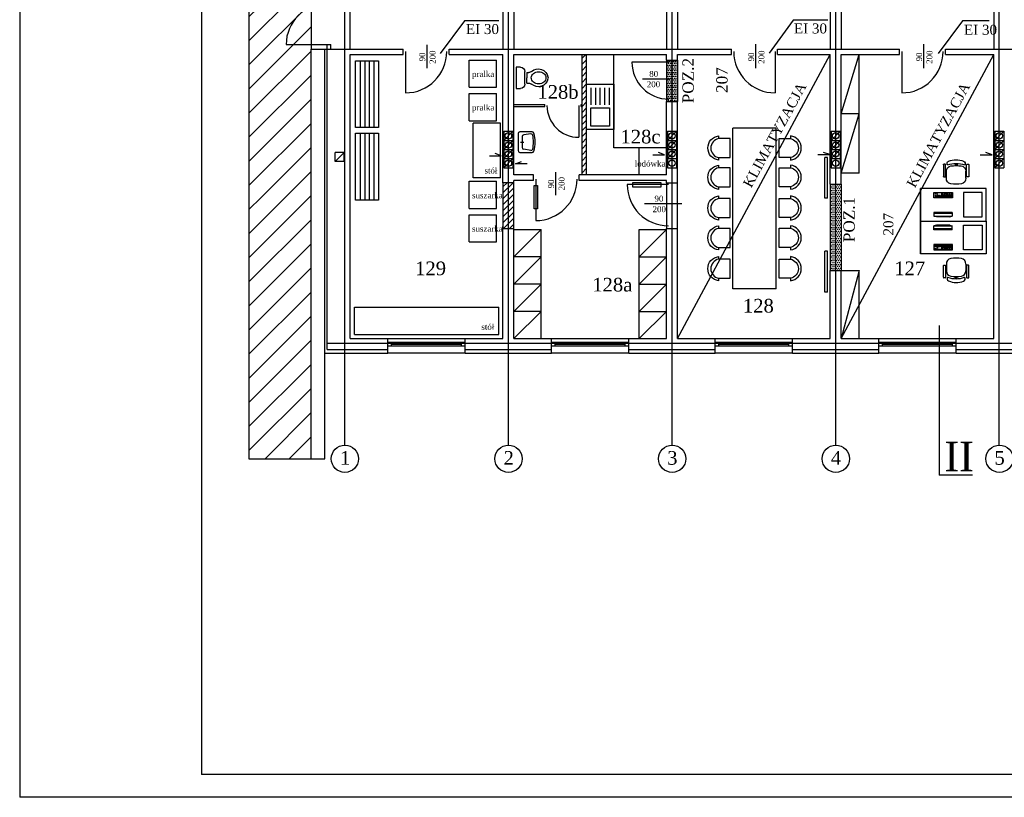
# Model space of a CAD drawing. Extents: x -4334 to 40851, y -15274 to 9778.
# Tile 1 of 15: x 32949 to 35115, y 3455 to 5166. Entities that reach past the tile are written whole.
import ezdxf

# ---------------------------------------------------------------- set-up
doc = ezdxf.new("R2010")
doc.units = 0
doc.header["$LTSCALE"] = 100
doc.header["$MEASUREMENT"] = 0
doc.linetypes.add('ACAD_ISO02W100', pattern=[15, 12, -3])
doc.linetypes.add('ACAD_ISO04W100', pattern=[30.5, 24, -3, 0.5, -3])
doc.layers.get('0').update_dxf_attribs({"color": 251, "linetype": 'CONTINUOUS'})
for name, color, linetype in [('CIENKIE', 251, 'CONTINUOUS'), ('NAPIS', 251, 'CONTINUOUS'), ('OSIE', 251, 'ACAD_ISO04W100'), ('PRZERYW', 251, 'ACAD_ISO02W100'), ('SCIANY', 251, 'CONTINUOUS'), ('urzadzenia', 251, 'CONTINUOUS'), ('URZĄDZENIA', 251, 'CONTINUOUS'), ('WYMIARY', 251, 'CONTINUOUS'), ('wyposażenie', 251, 'CONTINUOUS')]:
    doc.layers.add(name, color=color, linetype=linetype)
doc.styles.add('NEWROMAN', font='TIMES.TTF')
pattern_1 = [(45, (17134.664, 7415.005), (-26.516504, 26.516504), [])]

# ---------------------------------------------------------------- blocks, each defined once
blk = doc.blocks.new('R053')
for p, q in [((0, 0.608), (0, 0)), ((0.917, 0.692), (0.083, 0.692)), ((0.769, 0.492), (0.231, 0.492)), ((0.5, 0.575), (0.5, 0.408)), ((1, 0), (1, 0.608)), ((0.095, 0.075), (0.149, 0.421)), ((0.905, 0.075), (0.851, 0.421))]:
    blk.add_line(p, q)
for centre, radius, start, end in [((0.083, 0.608), 0.0833, 90, 180), ((0.231, 0.408), 0.0833, 90, 171.1953), ((0.769, 0.408), 0.0833, 8.8047, 90), ((0.917, 0.608), 0.0833, 0, 90), ((0.083, 0), 0.0833, 180, 254.047), ((0.177, 0.062), 0.0833, 171.1953, 256.9798), ((0.823, 0.062), 0.0833, 283.0202, 8.8047), ((0.5, 1.458), 1.599, 254.047, 285.953), ((0.5, 1.458), 1.516, 256.9798, 283.0202), ((0.917, 0), 0.0833, 285.953, 0)]:
    blk.add_arc(centre, radius, start, end)
blk = doc.blocks.new('R056')
for p, q in [((-0.332, 0.998), (0.335, 0.998)), ((-0.332, 0.865), (-0.332, 0.998)), ((0.335, 0.998), (0.335, 0.865)), ((0.201, 0.732), (-0.199, 0.732)), ((-0.165, 0.67), (0.001, 0.67)), ((-0.165, 0.67), (-0.165, 0.607)), ((0.168, 0.67), (0.001, 0.67)), ((0.168, 0.67), (0.168, 0.607))]:
    blk.add_line(p, q)
blk.add_lwpolyline([(0.001, 0.067, 0.117514), (0.071, 0.083, 0.104443), (0.135, 0.134, 0.090071), (0.175, 0.207, 0.08201), (0.19, 0.297, 0.08201), (0.175, 0.387, 0.090071), (0.135, 0.459, 0.104443), (0.071, 0.51, 0.117514), (0.001, 0.527, 0.117514), (-0.069, 0.51, 0.104443), (-0.132, 0.459, 0.090071), (-0.172, 0.387, 0.08201), (-0.187, 0.297, 0.08201), (-0.172, 0.207, 0.090071), (-0.132, 0.134, 0.104443), (-0.069, 0.083, 0.117514)], format="xyb", close=True)
for centre, radius, start, end in [((-0.199, 0.865), 0.133, 180, 270), ((0.201, 0.865), 0.133, 270, 0), ((0.038, 0.311), 0.315, 138.639, 258.4219), ((-0.299, 0.607), 0.133, 318.639, 0), ((-0.035, 0.311), 0.315, 281.5781, 41.361), ((0.301, 0.607), 0.133, 180, 221.361), ((0.001, 0.133), 0.133, 258.4219, 281.5781)]:
    blk.add_arc(centre, radius, start, end)
blk = doc.blocks.new('R060')
for p, q in [((0.08, 0.506), (0.459, 0.506)), ((0.08, 0.406), (0.459, 0.406)), ((0.08, 0.306), (0.459, 0.306)), ((0.08, 0.206), (0.459, 0.206)), ((0.08, 0.106), (0.459, 0.106))]:
    blk.add_line(p, q)
for points in [[(0, 0), (1, 0), (1, 0.6), (0, 0.6)], [(0.924, 0.093), (0.924, 0.507), (0.522, 0.507), (0.522, 0.093)]]:
    blk.add_lwpolyline(points, close=True)
blk = doc.blocks.new('A$C258907B0')
at = {"layer": 'URZĄDZENIA', "ltscale": 3, "xscale": -100, "yscale": 100, "zscale": 100, "rotation": 270}
blk.add_blockref('R060', (0, 0), dxfattribs=at)
blk = doc.blocks.new('biurko')
at = {"layer": 'wyposażenie', "lineweight": 25}
for p, q in [((156694.9, -37702), (156838.9, -37702)), ((156694.9, -37774), (156694.9, -37702)), ((156703.7, -37711), (156744.2, -37711)), ((156703.7, -37765), (156703.7, -37711)), ((156744.2, -37711), (156744.2, -37765)), ((156809.5, -37711), (156769, -37711)), ((156769, -37711), (156769, -37722.8)), ((156770.9, -37711.8), (156800.4, -37711.8)), ((156770.9, -37713), (156773.1, -37713)), ((156770.9, -37715.2), (156770.9, -37713)), ((156774.7, -37713), (156777, -37713)), ((156778.1, -37713), (156780.3, -37713)), ((156781.5, -37713), (156783.8, -37713)), ((156784.8, -37713), (156787.1, -37713)), ((156788.3, -37713), (156790.5, -37713)), ((156791.4, -37713), (156793.5, -37713)), ((156791.4, -37715.2), (156791.4, -37713)), ((156801.8, -37711.9), (156804, -37711.9)), ((156801.8, -37713.6), (156801.8, -37711.9)), ((156804, -37713.6), (156801.8, -37713.6)), ((156805.4, -37711.9), (156807.6, -37711.9)), ((156805.4, -37713.6), (156805.4, -37711.9)), ((156807.6, -37713.6), (156805.4, -37713.6)), ((156809.5, -37722.8), (156809.5, -37711)), ((156838.9, -37774), (156838.9, -37702)), ((156838.9, -37702), (156838.9, -37774)), ((156769, -37722.8), (156809.5, -37722.8)), ((156770.9, -37715.2), (156773.1, -37715.2)), ((156770.9, -37721.3), (156770.9, -37715.2)), ((156770.9, -37717.4), (156773.1, -37717.4)), ((156770.9, -37719.5), (156773.1, -37719.5)), ((156773.1, -37721.3), (156770.9, -37721.3)), ((156774.7, -37715.2), (156776.9, -37715.2)), ((156774.7, -37721.3), (156774.7, -37715.2)), ((156774.7, -37717.4), (156776.9, -37717.4)), ((156774.7, -37719.5), (156776.9, -37719.5)), ((156776.9, -37721.3), (156774.7, -37721.3)), ((156778, -37715.2), (156780.1, -37715.2)), ((156778, -37721.3), (156778, -37715.2)), ((156778, -37717.4), (156780.2, -37717.4)), ((156778, -37719.5), (156780.2, -37719.5)), ((156780.1, -37721.3), (156778, -37721.3)), ((156781.4, -37715.2), (156783.6, -37715.2)), ((156781.4, -37721.3), (156781.4, -37715.2)), ((156781.4, -37717.4), (156783.6, -37717.4)), ((156781.4, -37719.5), (156783.6, -37719.5)), ((156783.6, -37721.3), (156781.4, -37721.3)), ((156784.7, -37715.2), (156786.9, -37715.2)), ((156784.7, -37721.3), (156784.7, -37715.2)), ((156784.7, -37717.4), (156786.9, -37717.4)), ((156784.7, -37719.5), (156786.9, -37719.5)), ((156786.9, -37721.3), (156784.7, -37721.3)), ((156788.2, -37715.2), (156790.3, -37715.2)), ((156788.2, -37721.3), (156788.2, -37715.2)), ((156788.2, -37717.4), (156790.3, -37717.4)), ((156788.2, -37719.5), (156790.3, -37719.5)), ((156790.3, -37721.3), (156788.2, -37721.3)), ((156791.4, -37715.2), (156793.5, -37715.2)), ((156791.4, -37721.3), (156791.4, -37715.2)), ((156791.4, -37717.4), (156793.6, -37717.4)), ((156791.4, -37719.5), (156793.6, -37719.5)), ((156793.5, -37721.3), (156791.4, -37721.3)), ((156795.1, -37717.4), (156797.2, -37717.4)), ((156795.1, -37721.3), (156795.1, -37717.4)), ((156795.1, -37719.5), (156797.2, -37719.5)), ((156797.2, -37721.3), (156795.1, -37721.3)), ((156798.3, -37717.4), (156800.4, -37717.4)), ((156798.3, -37721.3), (156798.3, -37717.4)), ((156798.3, -37719.5), (156800.4, -37719.5)), ((156800.4, -37721.3), (156798.3, -37721.3)), ((156801.8, -37715.2), (156804, -37715.2)), ((156801.8, -37721.3), (156801.8, -37715.2)), ((156801.8, -37717.4), (156804, -37717.4)), ((156801.8, -37719.5), (156804, -37719.5)), ((156804, -37721.3), (156801.8, -37721.3)), ((156805.4, -37717.4), (156807.6, -37717.4)), ((156805.4, -37721.3), (156805.4, -37717.4)), ((156805.4, -37719.5), (156807.6, -37719.5)), ((156807.6, -37721.3), (156805.4, -37721.3)), ((156769.2, -37755.1), (156809.5, -37755.1)), ((156769.2, -37755.1), (156769.2, -37763.3)), ((156769.2, -37757.3), (156809.5, -37757.3)), ((156809.5, -37755.1), (156809.5, -37763.3)), ((156838.9, -37774), (156694.9, -37774)), ((156838.9, -37774), (156694.9, -37774)), ((156744.2, -37765), (156703.7, -37765)), ((156809.5, -37763.3), (156769.2, -37763.3)), ((156774.7, -37764.9), (156769.2, -37763.3)), ((156774.7, -37764.9), (156804, -37764.9)), ((156804, -37764.9), (156809.5, -37763.3))]:
    blk.add_line(p, q, dxfattribs=at)
blk = doc.blocks.new('fotel')
at = {"layer": 'wyposażenie', "lineweight": 25}
for p, q in [((156748.8, -37633.3, 0), (156748.8, -37659.7, 0)), ((156752.7, -37632.4, 0), (156749.7, -37632.4, 0)), ((156753.6, -37659.7, 0), (156753.6, -37633.3, 0)), ((156755.6, -37646.1, 0), (156753.7, -37646.1, 0)), ((156755.6, -37662.9, 0), (156755.6, -37647.8, 0)), ((156774.6, -37630.8, 0), (156774.6, -37635.5, 0)), ((156779, -37632.9, 0), (156774.6, -37632.9, 0)), ((156779, -37630.8, 0), (156779, -37635.5, 0)), ((156797.9, -37646.1, 0), (156799.9, -37646.1, 0)), ((156798, -37662.9, 0), (156798, -37647.8, 0)), ((156799.8, -37659.7, 0), (156799.8, -37633.2, 0)), ((156800.7, -37632.3, 0), (156802.8, -37632.3, 0)), ((156802.8, -37632.3, 0), (156803.7, -37632.3, 0)), ((156804.6, -37634.1, 0), (156804.6, -37633.2, 0)), ((156804.6, -37634.1, 0), (156804.6, -37659.7, 0)), ((156749.3, -37660.2, 0), (156753.2, -37660.2, 0)), ((156755.6, -37651.5, 0), (156753.7, -37651.5, 0)), ((156798, -37651.5, 0), (156799.9, -37651.5, 0)), ((156804.2, -37660.2, 0), (156800.3, -37660.2, 0))]:
    blk.add_line(p, q, dxfattribs=at)
for centre, radius, start, end in [((156762.1, -37630.5), 5.22, 108.9713, 221.5693), ((156776.7, -37665.3), 42.9, 67.0762, 112.3588), ((156791.4, -37630.6), 5.27, 320.0091, 67.2576), ((156749.7, -37633.3), 0.9, 90, 180), ((156752.7, -37633.3), 0.9, 0, 90), ((156766.9, -37647.4), 11.4, 98.2862, 181.8411), ((156776.8, -37685.5), 54.8, 70.108, 109.892), ((156776.8, -37724.8), 89.4, 82.596, 97.404), ((156786.7, -37647.4), 11.4, 358.1589, 81.7138), ((156800.7, -37633.2), 0.9, 90, 180), ((156803.7, -37633.2), 0.9, 0, 90), ((156749.3, -37659.7), 0.45, 180, 270), ((156753.2, -37659.7), 0.45, 270, 0), ((156767.1, -37663.9), 11.6, 174.4971, 260.2832), ((156786.2, -37663.8), 11.9, 279.9565, 4.3135), ((156800.3, -37659.7), 0.45, 180, 270), ((156804.2, -37659.7), 0.45, 270, 0), ((156776.8, -37580.7), 95.4, 262.9554, 277.0446)]:
    blk.add_arc(centre, radius, start, end, dxfattribs=at)
blk = doc.blocks.new('A$C79D77C2D')
at = {"layer": 'WYMIARY', "lineweight": 25, "rotation": 270}
for name, p in [('biurko', (37774, 156838.9)), ('fotel', (37757.5, 156854.9))]:
    blk.add_blockref(name, p, dxfattribs=at)

msp = doc.modelspace()

# ---------------------------------------------------------------- hatches: boundary and pattern name
at = {"layer": 'urzadzenia', "ltscale": 3}
h = msp.add_hatch(dxfattribs=at)
h.set_pattern_fill('ANSI31', color=256, scale=300, style=0)
h.set_pattern_definition(pattern_1)
h.paths.add_polyline_path([(33590.2, 5272.7), (33453.4, 5328.1), (33453.4, 4785.8), (33590.2, 4730.5)])
h = msp.add_hatch(dxfattribs=at)
h.set_pattern_fill('ANSI31', color=256, scale=75, style=0)
h.set_pattern_definition([(45, (16261.179, -49.962), (-6.629126, 6.629126), [])])
h.paths.add_polyline_path([(34196.2, 5089.1), (34186.2, 5089.1), (34186.2, 4824.1), (34196.2, 4824.1)])
h = msp.add_hatch(dxfattribs=at)
h.set_pattern_fill('DOTS', color=256, scale=65, style=0)
h.paths.add_polyline_path([(34384.2, 5077.1), (34384.2, 4986.1), (34396.2, 4986.1), (34396.2, 5077.1)])
h.paths.add_polyline_path([(34372.2, 5077.1), (34372.2, 4986.1), (34384.2, 4986.1), (34384.2, 5077.1)])
h = msp.add_hatch(dxfattribs=at)
h.set_pattern_fill('ANSI31', color=256, scale=75, style=0)
h.set_pattern_definition([(45, (16277.179, -49.962), (-6.629126, 6.629126), [])])
h.paths.add_polyline_path([(34024.2, 4807.1), (34024.2, 4706.1), (34036.2, 4706.1), (34036.2, 4807.1)])
h.paths.add_polyline_path([(34012.2, 4807.1), (34012.2, 4706.1), (34024.2, 4706.1), (34024.2, 4807.1)])
h = msp.add_hatch(dxfattribs=at)
h.set_pattern_fill('DOTS', color=256, scale=65, style=0)
h.set_pattern_definition([(0, (0, -20), (2.03125, 4.0625), [0, -4.0625])])
h.paths.add_polyline_path([(34756.2, 4804.1), (34744.2, 4804.1), (34744.2, 4614.1), (34756.2, 4614.1)])
h.paths.add_polyline_path([(34744.2, 4804.1), (34732.2, 4804.1), (34732.2, 4614.1), (34744.2, 4614.1)])
h = msp.add_hatch(dxfattribs=at)
h.set_pattern_fill('ANSI31', color=256, scale=300, style=0)
h.set_pattern_definition(pattern_1)
h.paths.add_polyline_path([(33590.2, 4730.5), (33453.4, 4785.8), (33453.4, 4199.8), (33590.2, 4199.8)])

# ---------------------------------------------------------------- linework, layer by layer
at = {"layer": 'CIENKIE', "ltscale": 3}
for p, q in [((32948.9, 6424.9), (32948.9, 3454.9)), ((33348.9, 6374.9), (33348.9, 3504.9)), ((33927.4, 5163.5), (33874.1, 5091.1)), ((34003.3, 5163.5), (33927.4, 5163.5)), ((34650.9, 5164.8), (34597.5, 5092.4)), ((34726.7, 5164.8), (34650.9, 5164.8)), ((35023, 5163.5), (34969.6, 5091.1)), ((35081.8, 5163.5), (35023, 5163.5)), ((33535.2, 5111.1), (33633.2, 5111.1)), ((33620.2, 4432.1), (33620.2, 5101.1)), ((33625.2, 5101.1), (33625.2, 5111.1)), ((33625.2, 4477.1), (33625.2, 5101.1)), ((33625.2, 4440.1), (33625.2, 5101.1)), ((33633.2, 5101.1), (33633.2, 5111.1)), ((33797.5, 5095.8), (33797.5, 5004.8)), ((33845.2, 5058.9), (33845.2, 5110.2)), ((34568.8, 5058.9), (34568.8, 5111.6)), ((34610.9, 5095.8), (34610.9, 5004.8)), ((34889.5, 5095.8), (34889.5, 5004.8)), ((34938.3, 5058.9), (34938.3, 5111.6)), ((34377, 5072.1), (34296, 5072.1)), ((34318.9, 5035.9), (34379.2, 5035.9)), ((34014.2, 4900.2), (34034.2, 4920.2)), ((34374.2, 4900.2), (34394.2, 4920.2)), ((34734.2, 4900.2), (34754.2, 4920.2)), ((35094.2, 4900.2), (35114.2, 4920.2)), ((34014.2, 4880.2), (34034.2, 4900.2)), ((34374.2, 4880.2), (34394.2, 4900.2)), ((34734.2, 4880.2), (34754.2, 4900.2)), ((35094.2, 4880.2), (35114.2, 4900.2)), ((34014.2, 4860.2), (34034.2, 4880.2)), ((34374.2, 4860.2), (34394.2, 4880.2)), ((34734.2, 4860.2), (34754.2, 4880.2)), ((35094.2, 4860.2), (35114.2, 4880.2)), ((33642.7, 4853.9), (33662.7, 4873.9)), ((33982.4, 4866.3), (34008.5, 4866.3)), ((34008.5, 4866.3), (33995.1, 4871.2)), ((34014.2, 4840.2), (34034.2, 4860.2)), ((34039.6, 4848.7), (34053, 4853.6)), ((34341.8, 4868.7), (34367.9, 4868.7)), ((34367.9, 4868.7), (34354.5, 4873.7)), ((34704.9, 4868.9), (34731, 4868.9)), ((34731, 4868.9), (34717.6, 4873.9)), ((34726.1, 4862.9), (34720.1, 4862.9)), ((35062.2, 4868.8), (35088.3, 4868.8)), ((35088.3, 4868.8), (35074.9, 4873.7)), ((35094.2, 4840.2), (35114.2, 4860.2)), ((34065.7, 4848.7), (34039.6, 4848.7)), ((34084.3, 4814.8), (34084.3, 4723.8)), ((34128.6, 4779.4), (34128.6, 4830.6)), ((34376.5, 4803.3), (34285.5, 4803.3)), ((34726.1, 4772.9), (34720.1, 4772.9)), ((34323.4, 4761.3), (34405.5, 4761.3)), ((34726.1, 4656.5), (34720.1, 4656.5)), ((34726.1, 4566.5), (34720.1, 4566.5)), ((33759.2, 4464.1), (33929.2, 4464.1)), ((34119.2, 4464.1), (34289.2, 4464.1)), ((34479.2, 4464.1), (34649.2, 4464.1)), ((34839.2, 4464.1), (35009.2, 4464.1)), ((33759.2, 4456.2), (33929.2, 4456.2)), ((33759.2, 4448.2), (33929.2, 4448.2)), ((33767.2, 4448.2), (33767.2, 4456.2)), ((33767.2, 4452.2), (33921.2, 4452.2)), ((33921.2, 4448.2), (33921.2, 4456.2)), ((34119.2, 4456.2), (34289.2, 4456.2)), ((34119.2, 4448.2), (34289.2, 4448.2)), ((34127.2, 4448.2), (34127.2, 4456.2)), ((34127.2, 4452.2), (34281.2, 4452.2)), ((34281.2, 4448.2), (34281.2, 4456.2)), ((34479.2, 4456.2), (34649.2, 4456.2)), ((34479.2, 4448.2), (34649.2, 4448.2)), ((34487.2, 4448.2), (34487.2, 4456.2)), ((34487.2, 4452.2), (34641.2, 4452.2)), ((34641.2, 4448.2), (34641.2, 4456.2)), ((34839.2, 4456.2), (35009.2, 4456.2)), ((34839.2, 4448.2), (35009.2, 4448.2)), ((34847.2, 4448.2), (34847.2, 4456.2)), ((34847.2, 4452.2), (35001.2, 4452.2)), ((35001.2, 4448.2), (35001.2, 4456.2)), ((33625.2, 4440.1), (33759.2, 4440.1)), ((33929.2, 4432.1), (33759.2, 4432.1)), ((33929.2, 4440.1), (34119.2, 4440.1)), ((34289.2, 4432.1), (34119.2, 4432.1)), ((34289.2, 4440.1), (34479.2, 4440.1)), ((34649.2, 4432.1), (34479.2, 4432.1)), ((34649.2, 4440.1), (34839.2, 4440.1)), ((35009.2, 4432.1), (34839.2, 4432.1)), ((35009.2, 4440.1), (35199.2, 4440.1)), ((40801, 3504.9), (33348.9, 3504.9)), ((40851, 3454.9), (32948.9, 3454.9)), ((40851, 3454.9), (32948.9, 3454.9))]:
    msp.add_line(p, q, dxfattribs=at)
at = {"layer": 'CIENKIE'}
for p, q in [((33642.7, 4853.9), (33642.7, 4873.9)), ((33662.7, 4873.9), (33642.7, 4873.9)), ((33662.7, 4853.9), (33642.7, 4853.9)), ((33662.7, 4853.9), (33662.7, 4873.9)), ((34720.1, 4772.9), (34720.1, 4862.9)), ((34726.1, 4772.9), (34726.1, 4862.9)), ((34720.1, 4566.5), (34720.1, 4656.5)), ((34726.1, 4566.5), (34726.1, 4656.5))]:
    msp.add_line(p, q, dxfattribs=at)
for centre in [(34024.2, 4910.2), (34024.2, 4890.2), (34384.2, 4910.2), (34384.2, 4890.2), (34744.2, 4910.2), (34744.2, 4890.2), (35104.2, 4910.2), (35104.2, 4890.2), (34024.2, 4870.2), (34384.2, 4870.2), (34744.2, 4870.2), (35104.2, 4870.2), (34024.2, 4850.2), (34384.2, 4850.2), (34744.2, 4850.2), (35104.2, 4850.2)]:
    msp.add_circle(centre, 7, dxfattribs=at)
at = {"layer": 'CIENKIE', "ltscale": 3}
for centre in [(33664.5, 4199.9), (34024.5, 4199.9), (34384.5, 4199.9), (34744.5, 4199.9), (35104.5, 4199.9)]:
    msp.add_circle(centre, 30, dxfattribs=at)
for centre, radius, start, end in [((33625.2, 5111.1), 90, 90, 180), ((33797.5, 5095.8), 91, 270, 0), ((34610.9, 5095.8), 91, 180, 270), ((34889.5, 5095.8), 91, 270, 0), ((34377, 5072.1), 81, 180, 270), ((34084.3, 4814.8), 91, 270, 0), ((34376.5, 4803.3), 91, 180, 270)]:
    msp.add_arc(centre, radius, start, end, dxfattribs=at)
at = {"layer": 'OSIE', "ltscale": 3}
for p, q in [((33664.2, 4229.9), (33664.2, 5983.6)), ((34024.2, 4229.9), (34024.2, 5983.6)), ((34384.2, 4229.9), (34384.2, 5983.6)), ((34744.2, 4229.9), (34744.2, 5983.6)), ((35104.2, 4229.9), (35104.2, 5983.6)), ((33625.2, 4454.1), (39571.7, 4454.1))]:
    msp.add_line(p, q, dxfattribs=at)
at = {"layer": 'PRZERYW', "ltscale": 10}
for p, q in [((33453.4, 6177.5), (33453.4, 4199.8)), ((33453.4, 4199.8), (33620.2, 4199.8))]:
    msp.add_line(p, q, dxfattribs=at)
at = {"layer": 'PRZERYW', "ltscale": 3}
for p, q in [((33590.2, 5386.1), (33590.2, 5101.1)), ((33676.2, 5101.1), (33676.2, 5386.1)), ((34012.2, 5386.1), (34012.2, 5101.1)), ((34036.2, 5386.1), (34036.2, 5101.1)), ((34372.2, 5386.1), (34372.2, 5101.1)), ((34396.2, 5386.1), (34396.2, 5101.1)), ((34732.2, 5386.1), (34732.2, 5101.1)), ((34756.2, 5304.1), (34756.2, 5101.1)), ((35092.2, 5304.1), (35092.2, 5101.1)), ((34372.2, 5077.1), (34372.2, 4986.1)), ((34396.2, 4464.1), (34732.2, 5089.1)), ((34396.2, 5077.1), (34396.2, 4986.1)), ((34756.2, 4464.1), (35092.2, 5089.1)), ((34036.2, 4807.1), (34012.2, 4807.1)), ((34372.2, 4807.1), (34372.2, 4706.1)), ((34396.2, 4706.1), (34396.2, 4807.1)), ((34732.2, 4804.1), (34732.2, 4614.1)), ((34756.2, 4804.1), (34756.2, 4614.1)), ((34012.2, 4706.1), (34036.2, 4706.1))]:
    msp.add_line(p, q, dxfattribs=at)
at = {"layer": 'PRZERYW'}
for points in [[(34080.5, 4800.9), (34088.4, 4800.9), (34088.4, 4750), (34080.5, 4750)], [(34360.2, 4807.2), (34297.5, 4807.2), (34297.5, 4798.4), (34360.2, 4798.4)]]:
    msp.add_lwpolyline(points, close=True, dxfattribs=at)
at = {"layer": 'SCIANY', "ltscale": 3}
for p, q in [((33590.2, 4199.8), (33590.2, 5101.1)), ((33590.2, 5101.1), (33792.5, 5101.1)), ((33792.5, 5089.1), (33792.5, 5101.1)), ((33893.5, 5089.1), (33893.5, 5101.1)), ((33893.5, 5101.1), (34514.9, 5101.1)), ((34514.9, 5089.1), (34514.9, 5101.1)), ((34615.9, 5089.1), (34615.9, 5101.1)), ((34615.9, 5101.1), (34884.5, 5101.1)), ((34884.5, 5089.1), (34884.5, 5101.1)), ((34985.5, 5089.1), (34985.5, 5101.1)), ((34985.5, 5101.1), (35232.5, 5101.1)), ((33676.2, 4464.1), (33676.2, 5089.1)), ((33676.2, 5089.1), (33792.5, 5089.1)), ((33893.5, 5089.1), (34012.2, 5089.1)), ((34036.2, 5089.1), (34372.2, 5089.1)), ((34372.2, 5077.1), (34396.2, 5077.1)), ((34396.2, 5089.1), (34514.9, 5089.1)), ((34615.9, 5089.1), (34732.2, 5089.1)), ((34756.2, 5089.1), (34884.5, 5089.1)), ((34985.5, 5089.1), (35092.2, 5089.1)), ((34372.2, 4986.1), (34396.2, 4986.1)), ((34079.2, 4824.1), (34036.2, 4824.1)), ((34079.2, 4812.1), (34036.2, 4812.1)), ((34372.2, 4824.1), (34180.2, 4824.1)), ((34372.2, 4812.1), (34180.2, 4812.1)), ((34202.2, 4824.1), (34196.2, 4824.1)), ((34012.2, 4807.1), (34012.2, 4706.1)), ((34036.2, 4706.1), (34036.2, 4807.1)), ((34372.2, 4807.1), (34396.2, 4807.1)), ((34732.2, 4804.1), (34756.2, 4804.1)), ((34372.2, 4706.1), (34396.2, 4706.1)), ((34732.2, 4614.1), (34756.2, 4614.1)), ((34971.6, 4492.7), (34971.6, 4163.7)), ((33676.2, 4464.1), (33759.2, 4464.1)), ((33759.2, 4432.1), (33759.2, 4464.1)), ((33929.2, 4464.1), (34012.2, 4464.1)), ((33929.2, 4432.1), (33929.2, 4464.1)), ((34036.2, 4464.1), (34119.2, 4464.1)), ((34119.2, 4432.1), (34119.2, 4464.1)), ((34289.2, 4464.1), (34372.2, 4464.1)), ((34289.2, 4432.1), (34289.2, 4464.1)), ((34396.2, 4464.1), (34479.2, 4464.1)), ((34479.2, 4432.1), (34479.2, 4464.1)), ((34649.2, 4464.1), (34732.2, 4464.1)), ((34649.2, 4432.1), (34649.2, 4464.1)), ((34756.2, 4464.1), (34839.2, 4464.1)), ((34839.2, 4432.1), (34839.2, 4464.1)), ((35009.2, 4464.1), (35092.2, 4464.1)), ((35009.2, 4432.1), (35009.2, 4464.1)), ((33620.2, 4432.1), (33759.2, 4432.1)), ((33620.2, 4199.8), (33620.2, 4432.1)), ((33929.2, 4432.1), (34119.2, 4432.1)), ((34289.2, 4432.1), (34479.2, 4432.1)), ((34649.2, 4432.1), (34839.2, 4432.1)), ((35009.2, 4432.1), (35199.2, 4432.1)), ((35045.4, 4163.7), (34971.6, 4163.7))]:
    msp.add_line(p, q, dxfattribs=at)
at = {"layer": 'SCIANY'}
for p, q in [((34012.2, 4807.1), (34012.2, 5089.1)), ((34036.2, 4824.1), (34036.2, 5089.1)), ((34186.2, 4824.1), (34186.2, 5089.1)), ((34196.2, 4824.1), (34196.2, 5089.1)), ((34372.2, 5077.1), (34372.2, 5089.1)), ((34396.2, 5077.1), (34396.2, 5089.1)), ((34732.2, 4804.1), (34732.2, 5089.1)), ((34756.2, 4804.1), (34756.2, 5089.1)), ((35092.2, 4464.1), (35092.2, 5089.1)), ((34372.2, 4824.1), (34372.2, 4986.1)), ((34396.2, 4807.1), (34396.2, 4986.1)), ((34036.2, 4807.1), (34036.2, 4812.1)), ((34079.2, 4812.1), (34079.2, 4824.1)), ((34180.2, 4812.1), (34180.2, 4824.1)), ((34372.2, 4807.1), (34372.2, 4812.1)), ((34012.2, 4464.1), (34012.2, 4711.1)), ((34036.2, 4464.1), (34036.2, 4711.1)), ((34372.2, 4464.1), (34372.2, 4706.1)), ((34396.2, 4464.1), (34396.2, 4706.1)), ((34732.2, 4464.1), (34732.2, 4614.1)), ((34756.2, 4464.1), (34756.2, 4614.1))]:
    msp.add_line(p, q, dxfattribs=at)
at = {"layer": 'urzadzenia', "ltscale": 3}
for p, q in [((33698, 5075.5), (33698, 4928.6)), ((33708, 5075.5), (33708, 4928.6)), ((33718, 5075.5), (33718, 4928.6)), ((33728, 5075.5), (33728, 4928.6)), ((33738, 5075.5), (33738, 4928.6)), ((33937.6, 5077), (33997.6, 5077)), ((33937.6, 5017), (33937.6, 5077)), ((33997.6, 5017), (33997.6, 5077)), ((34756.2, 4958.6), (34796.2, 5089.1)), ((33937.6, 5017), (33997.6, 5017)), ((33937.6, 5003.6), (33997.6, 5003.6)), ((33937.6, 4943.6), (33937.6, 5003.6)), ((33997.6, 4943.6), (33997.6, 5003.6)), ((34036.2, 4979.1), (34104, 4979.1)), ((34036.2, 4975.1), (34104, 4975.1)), ((34179, 4977), (34179, 4907)), ((34184, 4979.1), (34186.2, 4979.1)), ((34184, 4975.1), (34186.2, 4975.1)), ((33937.6, 4943.6), (33997.6, 4943.6)), ((34796.2, 4958.6), (34756.2, 4958.6)), ((34756.2, 4828.2), (34796.2, 4958.6)), ((34006.4, 4937.8), (33946.4, 4937.8)), ((33946.4, 4817.8), (33946.4, 4937.8)), ((34006.4, 4817.8), (34006.4, 4937.8)), ((34014.2, 4920.2), (34014.2, 4840.2)), ((34034.2, 4920.2), (34034.2, 4840.2)), ((34374.2, 4920.2), (34374.2, 4840.2)), ((34394.2, 4920.2), (34394.2, 4840.2)), ((34613.5, 4927.2), (34518.1, 4927.2)), ((34518.1, 4573.8), (34518.1, 4927.2)), ((34613.5, 4573.8), (34613.5, 4927.2)), ((34734.2, 4920.2), (34734.2, 4840.2)), ((34754.2, 4920.2), (34754.2, 4840.2)), ((35094.2, 4920.2), (35094.2, 4840.2)), ((35114.2, 4920.2), (35114.2, 4840.2)), ((33698, 4915.8), (33698, 4768.8)), ((33708, 4915.8), (33708, 4768.8)), ((33718, 4915.8), (33718, 4768.8)), ((33728, 4915.8), (33728, 4768.8)), ((33738, 4915.8), (33738, 4768.8)), ((34372.2, 4884.1), (34256.2, 4884.1)), ((33937.6, 4810.2), (33997.6, 4810.2)), ((33937.6, 4750.2), (33937.6, 4810.2)), ((34006.4, 4817.8), (33946.4, 4817.8)), ((33997.6, 4750.2), (33997.6, 4810.2)), ((34212.2, 4824.1), (34202.2, 4824.1)), ((34796.2, 4828.2), (34756.2, 4828.2)), ((33937.6, 4750.2), (33997.6, 4750.2)), ((33937.6, 4676.8), (33937.6, 4736.8)), ((33937.6, 4736.8), (33997.6, 4736.8)), ((33997.6, 4676.8), (33997.6, 4736.8)), ((34036.2, 4644.1), (34096.2, 4704.1)), ((34036.2, 4704.1), (34096.2, 4704.1)), ((34312.2, 4644.1), (34372.2, 4704.1)), ((34312.2, 4704.1), (34372.2, 4704.1)), ((33937.6, 4676.8), (33997.6, 4676.8)), ((34096.2, 4644.1), (34036.2, 4644.1)), ((34036.2, 4584.1), (34096.2, 4644.1)), ((34312.2, 4644.1), (34372.2, 4644.1)), ((34312.2, 4584.1), (34372.2, 4644.1)), ((34756.2, 4614.1), (34796.2, 4614.1)), ((34796.2, 4614.1), (34756.2, 4464.1)), ((34096.2, 4584.1), (34036.2, 4584.1)), ((34036.2, 4524.1), (34096.2, 4584.1)), ((34312.2, 4584.1), (34372.2, 4584.1)), ((34312.2, 4524.1), (34372.2, 4584.1)), ((33685.6, 4533.3), (34003, 4533.3)), ((33685.6, 4473.3), (33685.6, 4533.3)), ((34003, 4473.3), (34003, 4533.3)), ((34096.2, 4524.1), (34036.2, 4524.1)), ((34036.2, 4464.1), (34096.2, 4524.1)), ((34312.2, 4524.1), (34372.2, 4524.1)), ((34312.2, 4464.1), (34372.2, 4524.1)), ((33685.6, 4473.3), (34003, 4473.3))]:
    msp.add_line(p, q, dxfattribs=at)
at = {"layer": 'urzadzenia'}
for p, q in [((34256.2, 4884.1), (34256.2, 5089.1)), ((34796.2, 4828.2), (34796.2, 5089.1)), ((34104, 4975.1), (34104, 4979.1)), ((34184, 4975.1), (34184, 4979.1)), ((34014.2, 4920.2), (34034.2, 4920.2)), ((34374.2, 4920.2), (34394.2, 4920.2)), ((34734.2, 4920.2), (34754.2, 4920.2)), ((35094.2, 4920.2), (35114.2, 4920.2)), ((34014.2, 4900.2), (34034.2, 4900.2)), ((34374.2, 4900.2), (34394.2, 4900.2)), ((34734.2, 4900.2), (34754.2, 4900.2)), ((35094.2, 4900.2), (35114.2, 4900.2)), ((34014.2, 4880.2), (34034.2, 4880.2)), ((34312.2, 4824.1), (34312.2, 4884.1)), ((34374.2, 4880.2), (34394.2, 4880.2)), ((34734.2, 4880.2), (34754.2, 4880.2)), ((35094.2, 4880.2), (35114.2, 4880.2)), ((34014.2, 4860.2), (34034.2, 4860.2)), ((34374.2, 4860.2), (34394.2, 4860.2)), ((34734.2, 4860.2), (34754.2, 4860.2)), ((35094.2, 4860.2), (35114.2, 4860.2)), ((34014.2, 4840.2), (34034.2, 4840.2)), ((34374.2, 4840.2), (34394.2, 4840.2)), ((34734.2, 4840.2), (34754.2, 4840.2)), ((35094.2, 4840.2), (35114.2, 4840.2)), ((34096.2, 4464.1), (34096.2, 4704.1)), ((34312.2, 4464.1), (34312.2, 4704.1)), ((34796.2, 4464.1), (34796.2, 4614.1))]:
    msp.add_line(p, q, dxfattribs=at)
at = {"layer": 'urzadzenia', "linetype": 'Continuous'}
msp.add_line((34613.5, 4573.8), (34518.1, 4573.8), dxfattribs=at)
at = {"layer": 'urzadzenia'}
for points in [[(33688, 5075.5), (33738, 5075.5), (33738, 4928.6), (33688, 4928.6)], [(33688, 4915.8), (33738, 4915.8), (33738, 4768.8), (33688, 4768.8)]]:
    msp.add_lwpolyline(points, close=True, dxfattribs=at)
for points in [[(34486.7, 4862.4), (34486.7, 4857, -0.895014), (34486.7, 4910), (34486.7, 4904.3, 0.825539), (34486.8, 4862.4), (34512, 4862.4), (34512, 4904.3), (34486.7, 4904.3)], [(34644.8, 4862.4), (34644.8, 4857, 0.895014), (34644.8, 4910), (34644.8, 4904.3, -0.825539), (34644.8, 4862.4), (34619.5, 4862.4), (34619.5, 4904.3), (34644.8, 4904.3)], [(34486.7, 4797.9), (34486.7, 4792.5, -0.895014), (34486.7, 4845.6), (34486.7, 4839.9, 0.825539), (34486.8, 4798), (34512, 4798), (34512, 4839.9), (34486.7, 4839.9)], [(34644.8, 4798.2), (34644.8, 4792.8, 0.895014), (34644.8, 4845.9), (34644.8, 4840.2, -0.825539), (34644.8, 4798.3), (34619.5, 4798.3), (34619.5, 4840.2), (34644.8, 4840.2)], [(34486.7, 4730.3), (34486.7, 4724.9, -0.895014), (34486.7, 4778), (34486.7, 4772.2, 0.825539), (34486.8, 4730.4), (34512, 4730.4), (34512, 4772.2), (34486.7, 4772.2)], [(34644.8, 4730.3), (34644.8, 4724.9, 0.895014), (34644.8, 4778), (34644.8, 4772.2, -0.825539), (34644.8, 4730.4), (34619.5, 4730.4), (34619.5, 4772.2), (34644.8, 4772.2)], [(34486.7, 4664.5), (34486.7, 4659.1, -0.895014), (34486.7, 4712.2), (34486.7, 4706.5, 0.825539), (34486.8, 4664.6), (34512, 4664.6), (34512, 4706.5), (34486.7, 4706.5)], [(34644.8, 4664.8), (34644.8, 4659.4, 0.895014), (34644.8, 4712.5), (34644.8, 4706.8, -0.825539), (34644.8, 4664.9), (34619.5, 4664.9), (34619.5, 4706.8), (34644.8, 4706.8)], [(34486.7, 4596.9), (34486.7, 4591.5, -0.895014), (34486.7, 4644.6), (34486.7, 4638.9, 0.825539), (34486.8, 4597), (34512, 4597), (34512, 4638.9), (34486.7, 4638.9)], [(34644.8, 4596.9), (34644.8, 4591.5, 0.895014), (34644.8, 4644.6), (34644.8, 4638.9, -0.825539), (34644.8, 4597), (34619.5, 4597), (34619.5, 4638.9), (34644.8, 4638.9)]]:
    msp.add_lwpolyline(points, format="xyb", dxfattribs=at)
at = {"layer": 'urzadzenia', "ltscale": 3}
msp.add_arc((34179, 4977), 70, 180, 270, dxfattribs=at)

# ---------------------------------------------------------------- block references
at = {"layer": 'CIENKIE', "ltscale": 3, "xscale": -1, "rotation": 270}
msp.add_blockref('A$C79D77C2D', (34931, 4722.7), dxfattribs=at)
at = {"layer": 'CIENKIE', "ltscale": 3, "rotation": 270}
msp.add_blockref('A$C79D77C2D', (34931, 4722.7), dxfattribs=at)
at = {"layer": 'urzadzenia', "ltscale": 3, "rotation": 180}
msp.add_blockref('A$C258907B0', (34256.2, 5024.1), dxfattribs=at)
at = {"layer": 'URZĄDZENIA', "lineweight": 25, "ltscale": 3, "rotation": 90}
for name, p, xscale, yscale, zscale in [('R056', (34111.4, 5038), -70, 70, 70), ('R053', (34076.7, 4873.9), 45, 45, 45)]:
    msp.add_blockref(name, p, dxfattribs=dict(at, xscale=xscale, yscale=yscale, zscale=zscale))

# ---------------------------------------------------------------- texts
at = {"layer": 'NAPIS', "lineweight": 25, "ltscale": 3, "style": 'NEWROMAN'}
for s, height, p in [('  EI 30', 22, (33914, 5134.2)), ('  EI 30', 22, (34635.7, 5135.5)), ('  EI 30', 22, (35009.8, 5132.6)), ('pralka', 13, (33944.2, 5039.6)), ('80', 13, (34334, 5040)), ('200', 13, (34328.6, 5017.3)), ('128b', 30, (34087.9, 4991.9)), ('pralka', 13, (33944.2, 4966.1)), ('128c', 30, (34270.7, 4893.5)), ('lodówka', 13, (34302, 4842.7)), ('stół', 13, (33971.5, 4827.3)), ('suszarka', 13, (33944.2, 4772.8)), ('90', 13, (34345.5, 4765.4)), ('200', 13, (34341.3, 4742.3)), ('suszarka', 13, (33944.2, 4699.3)), ('129', 30, (33819, 4603.7)), ('127', 30, (34873.1, 4603.7)), ('128a', 30, (34208.7, 4567.8)), ('128', 30, (34540.1, 4521.5)), ('stół', 13, (33964.7, 4483.5)), ('II', 65, (34983.1, 4172.3)), ('1', 30, (33653.5, 4186.7)), ('2', 30, (34013.5, 4186.7)), ('3', 30, (34373.5, 4186.7)), ('4', 30, (34733.5, 4186.7)), ('5', 30, (35093.5, 4186.7))]:
    msp.add_text(s, height=height, dxfattribs=at).set_placement(p)
for s, height, rotation, p in [('90', 13, 90, (33841.1, 5074)), ('200', 13, 90, (33863.8, 5068.6)), ('90', 13, 90, (34564.7, 5074)), ('200', 13, 90, (34587.4, 5068.6)), ('90', 13, 90, (34934.3, 5074)), ('200', 13, 90, (34957, 5068.6)), ('POZ.2', 25, 90, (34432, 4981.9)), ('207', 25, 90, (34506.4, 5004.6)), ('KLIMATYZACJA', 22, 61.4946, (34558.4, 4794.3)), ('KLIMATYZACJA', 22, 61.4946, (34918.4, 4794.3)), ('90', 13, 90, (34124.6, 4794.5)), ('200', 13, 90, (34147.7, 4790.3)), ('POZ.1', 25, 90, (34786.2, 4676.3)), ('207', 22, 90, (34871.1, 4690.8))]:
    msp.add_text(s, height=height, rotation=rotation, dxfattribs=at).set_placement(p)

doc.saveas('drawing.dxf')
